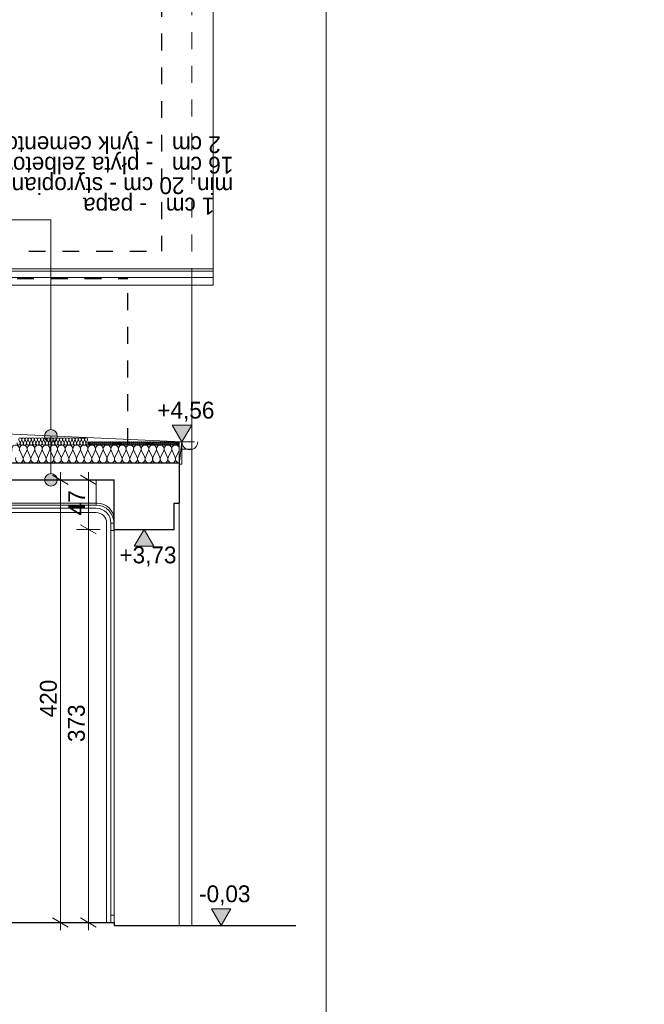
# Model space of a CAD drawing. Extents: x -686885 to -413214, y -23370 to 153194.
# Tile 40 of 145: x -649045 to -643115, y -13107 to -3763. Entities that reach past the tile are written whole.
import ezdxf

# ---------------------------------------------------------------- set-up
doc = ezdxf.new("R2010")
doc.units = 0
doc.header["$MEASUREMENT"] = 0
doc.linetypes.add('Przerywana', pattern=[320, 160, -160])
for name, color, linetype, lineweight in [('Arch stropy_Nr_Pióra__1', 7, 'Continuous', 25), ('ARCH TABELA_Nr_Pióra__21', 7, 'Continuous', 9), ('INWENT DACH_Nr_Pióra__21', 7, 'Continuous', 9), ('INWENT KONST. DREWNIANA_Nr_Pióra__21', 7, 'Continuous', 9), ('INWENT OPISY_Nr_Pióra__1', 7, 'Continuous', 25), ('INWENT OPISY_Nr_Pióra__21', 7, 'Continuous', 9), ('INWENT RURY SPUSTOWE_Nr_Pióra__21', 7, 'Continuous', 9), ('INWENT STROPY_Nr_Pióra__1', 7, 'Continuous', 25), ('INWENT TEREN_Nr_Pióra__1', 7, 'Continuous', 25), ('INWENT WYMIARY_Nr_Pióra__21', 7, 'Continuous', 9), ('INWENT WYMIARY_Nr_Pióra__5', 7, 'Continuous', 13), ('INWENT. DRZWI_Nr_Pióra__21', 7, 'Continuous', 9), ('INWENT.ŚCIANY_Nr_Pióra__1', 7, 'Continuous', 25), ('INWENT.ŚCIANY_Nr_Pióra__5', 7, 'Continuous', 13)]:
    doc.layers.add(name, color=color, linetype=linetype, lineweight=lineweight)
for name, color, linetype in [('Inwent Izolacje', 7, 'Continuous'), ('INWENT OPISY', 7, 'Continuous'), ('INWENT WYMIARY', 7, 'Continuous')]:
    doc.layers.add(name, color=color, linetype=linetype)
doc.layers.add('Inwent Izolacje_Nr_Pióra__2', color=7, linetype='Continuous', lineweight=13, true_color=0x7f7f7f)
doc.styles.add('GENERATED_STYLE_1', font='txt')
doc.styles.add('GENERATED_STYLE_6', font='txt')
doc.dimstyles.new('GENERATED_STYLE__5', dxfattribs={"dimtxt": 160.000002, "dimasz": 114, "dimexe": 0.18, "dimexo": 0, "dimgap": 0.09, "dimtad": 1, "dimdec": 0, "dimlfac": 0.1, "dimzin": 0, "dimdsep": 46, "dimtxsty": 'GENERATED_STYLE_1', "dimblk": 'ARROWHEAD_2', "dimblk1": 'ARROWHEAD_2', "dimblk2": 'ARROWHEAD_2', "dimcen": 0.09, "dimclrd": 7, "dimclre": 7, "dimclrt": 7, "dimazin": 0, "dimtfac": 1, "dimtdec": 4, "dimtmove": 0, "dimatfit": 3, "dimfxl": 0, "dimtolj": 1, "dimtzin": 0, "dimarcsym": 0})
doc.dimstyles.new('GENERATED_STYLE__9', dxfattribs={"dimtxt": 160.000002, "dimasz": 110.144928, "dimexe": 0.18, "dimexo": 40, "dimgap": 0.09, "dimtad": 1, "dimtih": 1, "dimtoh": 1, "dimdec": 0, "dimzin": 0, "dimdsep": 46, "dimtxsty": 'GENERATED_STYLE_1', "dimblk": 'ARROWHEAD_5', "dimblk1": 'ARROWHEAD_5', "dimblk2": 'ARROWHEAD_5', "dimcen": 0.09, "dimclrd": 7, "dimclre": 7, "dimclrt": 7, "dimazin": 0, "dimtfac": 1, "dimtdec": 4, "dimtmove": 0, "dimatfit": 3, "dimfxl": 0, "dimtolj": 1, "dimtzin": 0, "dimarcsym": 0})

# ---------------------------------------------------------------- blocks, each defined once
blk = doc.blocks.new('Izolacja cieplna 14_13', base_point=(-647529.6, -7969.6))
at = {"layer": 'Inwent Izolacje_Nr_Pióra__2', "linetype": 'Continuous'}
for p, q in [((-649014.2, -7918.9), (-649044.3, -7850.2)), ((-648978.1, -7850.2), (-649008.2, -7918.9)), ((-648942, -7918.9), (-648972, -7850.2)), ((-648905.8, -7850.2), (-648935.9, -7918.9)), ((-648869.7, -7918.9), (-648899.8, -7850.2)), ((-648833.5, -7850.2), (-648863.6, -7918.9)), ((-648797.4, -7918.9), (-648827.5, -7850.2)), ((-648761.3, -7850.2), (-648791.3, -7918.9)), ((-648725.1, -7918.9), (-648755.2, -7850.2)), ((-648689, -7850.2), (-648719.1, -7918.9)), ((-648652.9, -7918.9), (-648682.9, -7850.2)), ((-648616.7, -7850.2), (-648646.8, -7918.9)), ((-648580.6, -7918.9), (-648610.6, -7850.2)), ((-648544.4, -7850.2), (-648574.5, -7918.9)), ((-648508.3, -7918.9), (-648538.4, -7850.2)), ((-648472.2, -7850.2), (-648502.2, -7918.9)), ((-648436, -7918.9), (-648466.1, -7850.2)), ((-648399.9, -7850.2), (-648430, -7918.9)), ((-648363.8, -7918.9), (-648393.8, -7850.2)), ((-648327.6, -7850.2), (-648357.7, -7918.9)), ((-648291.5, -7918.9), (-648321.5, -7850.2)), ((-648255.3, -7850.2), (-648285.4, -7918.9)), ((-648219.2, -7918.9), (-648249.3, -7850.2)), ((-648183.1, -7850.2), (-648213.1, -7918.9)), ((-648146.9, -7918.9), (-648177, -7850.2)), ((-648110.8, -7850.2), (-648140.9, -7918.9)), ((-648074.7, -7918.9), (-648104.7, -7850.2)), ((-648038.5, -7850.2), (-648068.6, -7918.9)), ((-648002.4, -7918.9), (-648032.4, -7850.2)), ((-647966.2, -7850.2), (-647996.3, -7918.9)), ((-647930.1, -7918.9), (-647960.2, -7850.2)), ((-647894, -7850.2), (-647924, -7918.9)), ((-647857.8, -7918.9), (-647887.9, -7850.2)), ((-647821.7, -7850.2), (-647851.8, -7918.9)), ((-647785.6, -7918.9), (-647815.6, -7850.2)), ((-647749.4, -7850.2), (-647779.5, -7918.9)), ((-647713.3, -7918.9), (-647743.3, -7850.2)), ((-647677.1, -7850.2), (-647707.2, -7918.9)), ((-647641, -7918.9), (-647671.1, -7850.2)), ((-647604.9, -7850.2), (-647634.9, -7918.9)), ((-647568.7, -7918.9), (-647598.8, -7850.2)), ((-647532.6, -7850.2), (-647562.7, -7918.9))]:
    blk.add_line(p, q, dxfattribs=at)
for centre, start_param, end_param in [((-649083.5, -7835.7), 1.158003, 5.125183), ((-649011.2, -7835.7), 1.158003, 5.125183), ((-648938.9, -7835.7), 1.158003, 5.125183), ((-648866.6, -7835.7), 1.158003, 5.125183), ((-648794.4, -7835.7), 1.158003, 5.125183), ((-648722.1, -7835.7), 1.158003, 5.125183), ((-648649.8, -7835.7), 1.158003, 5.125183), ((-648577.5, -7835.7), 1.158003, 5.125183), ((-648505.3, -7835.7), 1.158003, 5.125183), ((-648433, -7835.7), 1.158003, 5.125183), ((-648360.7, -7835.7), 1.158003, 5.125183), ((-648288.4, -7835.7), 1.158003, 5.125183), ((-648216.2, -7835.7), 1.158003, 5.125183), ((-648143.9, -7835.7), 1.158003, 5.125183), ((-648071.6, -7835.7), 1.158003, 5.125183), ((-647999.3, -7835.7), 1.158003, 5.125183), ((-647927.1, -7835.7), 1.158003, 5.125183), ((-647854.8, -7835.7), 1.158003, 5.125183), ((-647782.5, -7835.7), 1.158003, 5.125183), ((-647710.2, -7835.7), 1.158003, 5.125183), ((-647638, -7835.7), 1.158003, 5.125183), ((-647565.7, -7835.7), 1.158003, 5.125183), ((-649047.3, -7933.4), 4.299595, 8.266774), ((-648975.1, -7933.4), 4.299595, 8.266774), ((-648902.8, -7933.4), 4.299595, 8.266774), ((-648830.5, -7933.4), 4.299595, 8.266774), ((-648758.2, -7933.4), 4.299595, 8.266774), ((-648686, -7933.4), 4.299595, 8.266774), ((-648613.7, -7933.4), 4.299595, 8.266774), ((-648541.4, -7933.4), 4.299595, 8.266774), ((-648469.1, -7933.4), 4.299595, 8.266774), ((-648396.9, -7933.4), 4.299595, 8.266774), ((-648324.6, -7933.4), 4.299595, 8.266774), ((-648252.3, -7933.4), 4.299595, 8.266774), ((-648180, -7933.4), 4.299595, 8.266774), ((-648107.8, -7933.4), 4.299595, 8.266774), ((-648035.5, -7933.4), 4.299595, 8.266774), ((-647963.2, -7933.4), 4.299595, 8.266774), ((-647890.9, -7933.4), 4.299595, 8.266774), ((-647818.7, -7933.4), 4.299595, 8.266774), ((-647746.4, -7933.4), 4.299595, 8.266774), ((-647674.1, -7933.4), 4.299595, 8.266774), ((-647601.8, -7933.4), 4.299595, 8.266774), ((-647529.6, -7933.4), 4.299596, 6.283185)]:
    blk.add_ellipse(centre, major_axis=(0, -36.2), ratio=0.999515, start_param=start_param, end_param=end_param, dxfattribs=at)
blk = doc.blocks.new('Izolacja cieplna 14_14', base_point=(-648399.6, -7799.6))
at = {"layer": 'Inwent Izolacje_Nr_Pióra__2', "linetype": 'Continuous'}
for p, q in [((-649041.2, -7778.7), (-649053.6, -7750.4)), ((-649026.3, -7750.4), (-649038.7, -7778.7)), ((-649011.4, -7778.7), (-649023.8, -7750.4)), ((-648996.5, -7750.4), (-649008.9, -7778.7)), ((-648981.7, -7778.7), (-648994, -7750.4)), ((-648966.8, -7750.4), (-648979.2, -7778.7)), ((-648951.9, -7778.7), (-648964.3, -7750.4)), ((-648937, -7750.4), (-648949.4, -7778.7)), ((-648922.1, -7778.7), (-648934.5, -7750.4)), ((-648907.2, -7750.4), (-648919.6, -7778.7)), ((-648892.3, -7778.7), (-648904.7, -7750.4)), ((-648877.4, -7750.4), (-648889.8, -7778.7)), ((-648862.5, -7778.7), (-648874.9, -7750.4)), ((-648847.6, -7750.4), (-648860, -7778.7)), ((-648832.7, -7778.7), (-648845.1, -7750.4)), ((-648817.8, -7750.4), (-648830.2, -7778.7)), ((-648802.9, -7778.7), (-648815.3, -7750.4)), ((-648788, -7750.4), (-648800.4, -7778.7)), ((-648773.1, -7778.7), (-648785.5, -7750.4)), ((-648758.3, -7750.4), (-648770.6, -7778.7)), ((-648743.4, -7778.7), (-648755.7, -7750.4)), ((-648728.5, -7750.4), (-648740.9, -7778.7)), ((-648713.6, -7778.7), (-648726, -7750.4)), ((-648698.7, -7750.4), (-648711.1, -7778.7)), ((-648683.8, -7778.7), (-648696.2, -7750.4)), ((-648668.9, -7750.4), (-648681.3, -7778.7)), ((-648654, -7778.7), (-648666.4, -7750.4)), ((-648639.1, -7750.4), (-648651.5, -7778.7)), ((-648624.2, -7778.7), (-648636.6, -7750.4)), ((-648609.3, -7750.4), (-648621.7, -7778.7)), ((-648594.4, -7778.7), (-648606.8, -7750.4)), ((-648579.5, -7750.4), (-648591.9, -7778.7)), ((-648564.6, -7778.7), (-648577, -7750.4)), ((-648549.7, -7750.4), (-648562.1, -7778.7)), ((-648534.8, -7778.7), (-648547.2, -7750.4)), ((-648520, -7750.4), (-648532.3, -7778.7)), ((-648505.1, -7778.7), (-648517.5, -7750.4)), ((-648490.2, -7750.4), (-648502.6, -7778.7)), ((-648475.3, -7778.7), (-648487.7, -7750.4)), ((-648460.4, -7750.4), (-648472.8, -7778.7)), ((-648445.5, -7778.7), (-648457.9, -7750.4)), ((-648430.6, -7750.4), (-648443, -7778.7)), ((-648415.7, -7778.7), (-648428.1, -7750.4)), ((-648400.8, -7750.4), (-648413.2, -7778.7))]:
    blk.add_line(p, q, dxfattribs=at)
for centre, start_param, end_param in [((-649040, -7744.5), 2.728799, 6.695979), ((-649010.2, -7744.5), 2.728799, 6.695979), ((-648980.4, -7744.5), 2.728799, 6.695979), ((-648950.6, -7744.5), 2.728799, 6.695979), ((-648920.8, -7744.5), 2.728799, 6.695979), ((-648891, -7744.5), 2.728799, 6.695979), ((-648861.3, -7744.5), 2.728799, 6.695979), ((-648831.5, -7744.5), 2.728799, 6.695979), ((-648801.7, -7744.5), 2.728799, 6.695979), ((-648771.9, -7744.5), 2.728799, 6.695979), ((-648742.1, -7744.5), 2.728799, 6.695979), ((-648712.3, -7744.5), 2.728799, 6.695979), ((-648682.5, -7744.5), 2.728799, 6.695979), ((-648652.7, -7744.5), 2.728799, 6.695979), ((-648623, -7744.5), 2.728799, 6.695979), ((-648593.2, -7744.5), 2.728799, 6.695979), ((-648563.4, -7744.5), 2.728799, 6.695979), ((-648533.6, -7744.5), 2.728799, 6.695979), ((-648503.8, -7744.5), 2.728799, 6.695979), ((-648474, -7744.5), 2.728799, 6.695979), ((-648444.2, -7744.5), 2.728799, 6.695979), ((-648414.4, -7744.5), 2.728799, 6.695979), ((-649054.9, -7784.7), 5.870392, 9.837571), ((-649025.1, -7784.7), 5.870392, 9.837571), ((-648995.3, -7784.7), 5.870392, 9.837571), ((-648965.5, -7784.7), 5.870392, 9.837571), ((-648935.7, -7784.7), 5.870392, 9.837571), ((-648905.9, -7784.7), 5.870392, 9.837571), ((-648876.1, -7784.7), 5.870392, 9.837571), ((-648846.4, -7784.7), 5.870392, 9.837571), ((-648816.6, -7784.7), 5.870392, 9.837571), ((-648786.8, -7784.7), 5.870392, 9.837571), ((-648757, -7784.7), 5.870392, 9.837571), ((-648727.2, -7784.7), 5.870392, 9.837571), ((-648697.4, -7784.7), 5.870392, 9.837571), ((-648667.6, -7784.7), 5.870392, 9.837571), ((-648637.9, -7784.7), 5.870392, 9.837571), ((-648608.1, -7784.7), 5.870392, 9.837571), ((-648578.3, -7784.7), 5.870392, 9.837571), ((-648548.5, -7784.7), 5.870392, 9.837571), ((-648518.7, -7784.7), 5.870392, 9.837571), ((-648488.9, -7784.7), 5.870392, 9.837571), ((-648459.1, -7784.7), 5.870392, 9.837571), ((-648429.3, -7784.7), 5.870392, 9.837571), ((-648399.6, -7784.7), 5.870392, 7.853982)]:
    blk.add_ellipse(centre, major_axis=(-14.9, 0), ratio=0.999587, start_param=start_param, end_param=end_param, dxfattribs=at)
blk = doc.blocks.new('Izolacja cieplna 14_23', base_point=(-647529.6, -7799.6))
at = {"layer": 'Inwent Izolacje_Nr_Pióra__2', "linetype": 'Continuous'}
for p, q in [((-648393.7, -7790.6), (-648399, -7778.5)), ((-648387.3, -7778.5), (-648392.6, -7790.6)), ((-648380.9, -7790.6), (-648386.2, -7778.5)), ((-648374.5, -7778.5), (-648379.8, -7790.6)), ((-648368.1, -7790.6), (-648373.4, -7778.5)), ((-648361.7, -7778.5), (-648367, -7790.6)), ((-648355.3, -7790.6), (-648360.6, -7778.5)), ((-648348.9, -7778.5), (-648354.2, -7790.6)), ((-648342.5, -7790.6), (-648347.8, -7778.5)), ((-648336.1, -7778.5), (-648341.4, -7790.6)), ((-648329.7, -7790.6), (-648335, -7778.5)), ((-648323.3, -7778.5), (-648328.6, -7790.6)), ((-648316.9, -7790.6), (-648322.3, -7778.5)), ((-648310.5, -7778.5), (-648315.9, -7790.6)), ((-648304.1, -7790.6), (-648309.5, -7778.5)), ((-648297.7, -7778.5), (-648303.1, -7790.6)), ((-648291.3, -7790.6), (-648296.7, -7778.5)), ((-648284.9, -7778.5), (-648290.3, -7790.6)), ((-648278.5, -7790.6), (-648283.9, -7778.5)), ((-648272.1, -7778.5), (-648277.5, -7790.6)), ((-648265.8, -7790.6), (-648271.1, -7778.5)), ((-648259.4, -7778.5), (-648264.7, -7790.6)), ((-648253, -7790.6), (-648258.3, -7778.5)), ((-648246.6, -7778.5), (-648251.9, -7790.6)), ((-648240.2, -7790.6), (-648245.5, -7778.5)), ((-648233.8, -7778.5), (-648239.1, -7790.6)), ((-648227.4, -7790.6), (-648232.7, -7778.5)), ((-648221, -7778.5), (-648226.3, -7790.6)), ((-648214.6, -7790.6), (-648219.9, -7778.5)), ((-648208.2, -7778.5), (-648213.5, -7790.6)), ((-648201.8, -7790.6), (-648207.1, -7778.5)), ((-648195.4, -7778.5), (-648200.7, -7790.6)), ((-648189, -7790.6), (-648194.3, -7778.5)), ((-648182.6, -7778.5), (-648187.9, -7790.6)), ((-648176.2, -7790.6), (-648181.5, -7778.5)), ((-648169.8, -7778.5), (-648175.1, -7790.6)), ((-648163.4, -7790.6), (-648168.7, -7778.5)), ((-648157, -7778.5), (-648162.3, -7790.6)), ((-648150.6, -7790.6), (-648155.9, -7778.5)), ((-648144.2, -7778.5), (-648149.5, -7790.6)), ((-648137.8, -7790.6), (-648143.1, -7778.5)), ((-648131.4, -7778.5), (-648136.7, -7790.6)), ((-648125, -7790.6), (-648130.3, -7778.5)), ((-648118.6, -7778.5), (-648123.9, -7790.6)), ((-648112.2, -7790.6), (-648117.5, -7778.5)), ((-648105.8, -7778.5), (-648111.1, -7790.6)), ((-648099.4, -7790.6), (-648104.8, -7778.5)), ((-648093, -7778.5), (-648098.4, -7790.6)), ((-648086.6, -7790.6), (-648092, -7778.5)), ((-648080.2, -7778.5), (-648085.6, -7790.6)), ((-648073.8, -7790.6), (-648079.2, -7778.5)), ((-648067.4, -7778.5), (-648072.8, -7790.6)), ((-648061, -7790.6), (-648066.4, -7778.5)), ((-648054.6, -7778.5), (-648060, -7790.6)), ((-648048.3, -7790.6), (-648053.6, -7778.5)), ((-648041.9, -7778.5), (-648047.2, -7790.6)), ((-648035.5, -7790.6), (-648040.8, -7778.5)), ((-648029.1, -7778.5), (-648034.4, -7790.6)), ((-648022.7, -7790.6), (-648028, -7778.5)), ((-648016.3, -7778.5), (-648021.6, -7790.6)), ((-648009.9, -7790.6), (-648015.2, -7778.5)), ((-648003.5, -7778.5), (-648008.8, -7790.6)), ((-647997.1, -7790.6), (-648002.4, -7778.5)), ((-647990.7, -7778.5), (-647996, -7790.6)), ((-647984.3, -7790.6), (-647989.6, -7778.5)), ((-647977.9, -7778.5), (-647983.2, -7790.6)), ((-647971.5, -7790.6), (-647976.8, -7778.5)), ((-647965.1, -7778.5), (-647970.4, -7790.6)), ((-647958.7, -7790.6), (-647964, -7778.5)), ((-647952.3, -7778.5), (-647957.6, -7790.6)), ((-647945.9, -7790.6), (-647951.2, -7778.5)), ((-647939.5, -7778.5), (-647944.8, -7790.6)), ((-647933.1, -7790.6), (-647938.4, -7778.5)), ((-647926.7, -7778.5), (-647932, -7790.6)), ((-647920.3, -7790.6), (-647925.6, -7778.5)), ((-647913.9, -7778.5), (-647919.2, -7790.6)), ((-647907.5, -7790.6), (-647912.8, -7778.5)), ((-647901.1, -7778.5), (-647906.4, -7790.6)), ((-647894.7, -7790.6), (-647900, -7778.5)), ((-647888.3, -7778.5), (-647893.6, -7790.6)), ((-647881.9, -7790.6), (-647887.3, -7778.5)), ((-647875.5, -7778.5), (-647880.9, -7790.6)), ((-647869.1, -7790.6), (-647874.5, -7778.5)), ((-647862.7, -7778.5), (-647868.1, -7790.6)), ((-647856.3, -7790.6), (-647861.7, -7778.5)), ((-647849.9, -7778.5), (-647855.3, -7790.6)), ((-647843.5, -7790.6), (-647848.9, -7778.5)), ((-647837.1, -7778.5), (-647842.5, -7790.6)), ((-647830.8, -7790.6), (-647836.1, -7778.5)), ((-647824.4, -7778.5), (-647829.7, -7790.6)), ((-647818, -7790.6), (-647823.3, -7778.5)), ((-647811.6, -7778.5), (-647816.9, -7790.6)), ((-647805.2, -7790.6), (-647810.5, -7778.5)), ((-647798.8, -7778.5), (-647804.1, -7790.6)), ((-647792.4, -7790.6), (-647797.7, -7778.5)), ((-647786, -7778.5), (-647791.3, -7790.6)), ((-647779.6, -7790.6), (-647784.9, -7778.5)), ((-647773.2, -7778.5), (-647778.5, -7790.6)), ((-647766.8, -7790.6), (-647772.1, -7778.5)), ((-647760.4, -7778.5), (-647765.7, -7790.6)), ((-647754, -7790.6), (-647759.3, -7778.5)), ((-647747.6, -7778.5), (-647752.9, -7790.6)), ((-647741.2, -7790.6), (-647746.5, -7778.5)), ((-647734.8, -7778.5), (-647740.1, -7790.6)), ((-647728.4, -7790.6), (-647733.7, -7778.5)), ((-647722, -7778.5), (-647727.3, -7790.6)), ((-647715.6, -7790.6), (-647720.9, -7778.5)), ((-647709.2, -7778.5), (-647714.5, -7790.6)), ((-647702.8, -7790.6), (-647708.1, -7778.5)), ((-647696.4, -7778.5), (-647701.7, -7790.6)), ((-647690, -7790.6), (-647695.3, -7778.5)), ((-647683.6, -7778.5), (-647688.9, -7790.6)), ((-647677.2, -7790.6), (-647682.5, -7778.5)), ((-647670.8, -7778.5), (-647676.1, -7790.6)), ((-647664.4, -7790.6), (-647669.8, -7778.5)), ((-647658, -7778.5), (-647663.4, -7790.6)), ((-647651.6, -7790.6), (-647657, -7778.5)), ((-647645.2, -7778.5), (-647650.6, -7790.6)), ((-647638.8, -7790.6), (-647644.2, -7778.5)), ((-647632.4, -7778.5), (-647637.8, -7790.6)), ((-647626, -7790.6), (-647631.4, -7778.5)), ((-647619.6, -7778.5), (-647625, -7790.6)), ((-647613.3, -7790.6), (-647618.6, -7778.5)), ((-647606.9, -7778.5), (-647612.2, -7790.6)), ((-647600.5, -7790.6), (-647605.8, -7778.5)), ((-647594.1, -7778.5), (-647599.4, -7790.6)), ((-647587.7, -7790.6), (-647593, -7778.5)), ((-647581.3, -7778.5), (-647586.6, -7790.6)), ((-647574.9, -7790.6), (-647580.2, -7778.5)), ((-647568.5, -7778.5), (-647573.8, -7790.6)), ((-647562.1, -7790.6), (-647567.4, -7778.5)), ((-647555.7, -7778.5), (-647561, -7790.6)), ((-647549.3, -7790.6), (-647554.6, -7778.5)), ((-647542.9, -7778.5), (-647548.2, -7790.6)), ((-647536.5, -7790.6), (-647541.8, -7778.5)), ((-647530.1, -7778.5), (-647535.4, -7790.6))]:
    blk.add_line(p, q, dxfattribs=at)
for centre, start_param, end_param in [((-648393.2, -7776), 2.728799, 6.695979), ((-648399.6, -7793.2), 1.570796, 3.554385), ((-648386.8, -7793.2), 5.870392, 9.837571), ((-648380.4, -7776), 2.728799, 6.695979), ((-648374, -7793.2), 5.870392, 9.837571), ((-648367.6, -7776), 2.728799, 6.695979), ((-648361.2, -7793.2), 5.870392, 9.837571), ((-648354.8, -7776), 2.728799, 6.695979), ((-648348.4, -7793.2), 5.870392, 9.837571), ((-648342, -7776), 2.728799, 6.695979), ((-648335.6, -7793.2), 5.870392, 9.837571), ((-648329.2, -7776), 2.728799, 6.695979), ((-648322.8, -7793.2), 5.870392, 9.837571), ((-648316.4, -7776), 2.728799, 6.695979), ((-648310, -7793.2), 5.870392, 9.837571), ((-648303.6, -7776), 2.728799, 6.695979), ((-648297.2, -7793.2), 5.870392, 9.837571), ((-648290.8, -7776), 2.728799, 6.695979), ((-648284.4, -7793.2), 5.870392, 9.837571), ((-648278, -7776), 2.728799, 6.695979), ((-648271.6, -7793.2), 5.870392, 9.837571), ((-648265.2, -7776), 2.728799, 6.695979), ((-648258.8, -7793.2), 5.870392, 9.837571), ((-648252.4, -7776), 2.728799, 6.695979), ((-648246, -7793.2), 5.870392, 9.837571), ((-648239.6, -7776), 2.728799, 6.695979), ((-648233.2, -7793.2), 5.870392, 9.837571), ((-648226.8, -7776), 2.728799, 6.695979), ((-648220.4, -7793.2), 5.870392, 9.837571), ((-648214, -7776), 2.728799, 6.695979), ((-648207.6, -7793.2), 5.870392, 9.837571), ((-648201.2, -7776), 2.728799, 6.695979), ((-648194.8, -7793.2), 5.870392, 9.837571), ((-648188.5, -7776), 2.728799, 6.695979), ((-648182.1, -7793.2), 5.870392, 9.837571), ((-648175.7, -7776), 2.728799, 6.695979), ((-648169.3, -7793.2), 5.870392, 9.837571), ((-648162.9, -7776), 2.728799, 6.695979), ((-648156.5, -7793.2), 5.870392, 9.837571), ((-648150.1, -7776), 2.728799, 6.695979), ((-648143.7, -7793.2), 5.870392, 9.837571), ((-648137.3, -7776), 2.728799, 6.695979), ((-648130.9, -7793.2), 5.870392, 9.837571), ((-648124.5, -7776), 2.728799, 6.695979), ((-648118.1, -7793.2), 5.870392, 9.837571), ((-648111.7, -7776), 2.728799, 6.695979), ((-648105.3, -7793.2), 5.870392, 9.837571), ((-648098.9, -7776), 2.728799, 6.695979), ((-648092.5, -7793.2), 5.870392, 9.837571), ((-648086.1, -7776), 2.728799, 6.695979), ((-648079.7, -7793.2), 5.870392, 9.837571), ((-648073.3, -7776), 2.728799, 6.695979), ((-648066.9, -7793.2), 5.870392, 9.837571), ((-648060.5, -7776), 2.728799, 6.695979), ((-648054.1, -7793.2), 5.870392, 9.837571), ((-648047.7, -7776), 2.728799, 6.695979), ((-648041.3, -7793.2), 5.870392, 9.837571), ((-648034.9, -7776), 2.728799, 6.695979), ((-648028.5, -7793.2), 5.870392, 9.837571), ((-648022.1, -7776), 2.728799, 6.695979), ((-648015.7, -7793.2), 5.870392, 9.837571), ((-648009.3, -7776), 2.728799, 6.695979), ((-648002.9, -7793.2), 5.870392, 9.837571), ((-647996.5, -7776), 2.728799, 6.695979), ((-647990.1, -7793.2), 5.870392, 9.837571), ((-647983.7, -7776), 2.728799, 6.695979), ((-647977.3, -7793.2), 5.870392, 9.837571), ((-647971, -7776), 2.728799, 6.695979), ((-647964.6, -7793.2), 5.870392, 9.837571), ((-647958.2, -7776), 2.728799, 6.695979), ((-647951.8, -7793.2), 5.870392, 9.837571), ((-647945.4, -7776), 2.728799, 6.695979), ((-647939, -7793.2), 5.870392, 9.837571), ((-647932.6, -7776), 2.728799, 6.695979), ((-647926.2, -7793.2), 5.870392, 9.837571), ((-647919.8, -7776), 2.728799, 6.695979), ((-647913.4, -7793.2), 5.870392, 9.837571), ((-647907, -7776), 2.728799, 6.695979), ((-647900.6, -7793.2), 5.870392, 9.837571), ((-647894.2, -7776), 2.728799, 6.695979), ((-647887.8, -7793.2), 5.870392, 9.837571), ((-647881.4, -7776), 2.728799, 6.695979), ((-647875, -7793.2), 5.870392, 9.837571), ((-647868.6, -7776), 2.728799, 6.695979), ((-647862.2, -7793.2), 5.870392, 9.837571), ((-647855.8, -7776), 2.728799, 6.695979), ((-647849.4, -7793.2), 5.870392, 9.837571), ((-647843, -7776), 2.728799, 6.695979), ((-647836.6, -7793.2), 5.870392, 9.837571), ((-647830.2, -7776), 2.728799, 6.695979), ((-647823.8, -7793.2), 5.870392, 9.837571), ((-647817.4, -7776), 2.728799, 6.695979), ((-647811, -7793.2), 5.870392, 9.837571), ((-647804.6, -7776), 2.728799, 6.695979), ((-647798.2, -7793.2), 5.870392, 9.837571), ((-647791.8, -7776), 2.728799, 6.695979), ((-647785.4, -7793.2), 5.870392, 9.837571), ((-647779, -7776), 2.728799, 6.695979), ((-647772.6, -7793.2), 5.870392, 9.837571), ((-647766.2, -7776), 2.728799, 6.695979), ((-647759.8, -7793.2), 5.870392, 9.837571), ((-647753.5, -7776), 2.728799, 6.695979), ((-647747.1, -7793.2), 5.870392, 9.837571), ((-647740.7, -7776), 2.728799, 6.695979), ((-647734.3, -7793.2), 5.870392, 9.837571), ((-647727.9, -7776), 2.728799, 6.695979), ((-647721.5, -7793.2), 5.870392, 9.837571), ((-647715.1, -7776), 2.728799, 6.695979), ((-647708.7, -7793.2), 5.870392, 9.837571), ((-647702.3, -7776), 2.728799, 6.695979), ((-647695.9, -7793.2), 5.870392, 9.837571), ((-647689.5, -7776), 2.728799, 6.695979), ((-647683.1, -7793.2), 5.870392, 9.837571), ((-647676.7, -7776), 2.728799, 6.695979), ((-647670.3, -7793.2), 5.870392, 9.837571), ((-647663.9, -7776), 2.728799, 6.695979), ((-647657.5, -7793.2), 5.870392, 9.837571), ((-647651.1, -7776), 2.728799, 6.695979), ((-647644.7, -7793.2), 5.870392, 9.837571), ((-647638.3, -7776), 2.728799, 6.695979), ((-647631.9, -7793.2), 5.870392, 9.837571), ((-647625.5, -7776), 2.728799, 6.695979), ((-647619.1, -7793.2), 5.870392, 9.837571), ((-647612.7, -7776), 2.728799, 6.695979), ((-647606.3, -7793.2), 5.870392, 9.837571), ((-647599.9, -7776), 2.728799, 6.695979), ((-647593.5, -7793.2), 5.870392, 9.837571), ((-647587.1, -7776), 2.728799, 6.695979), ((-647580.7, -7793.2), 5.870392, 9.837571), ((-647574.3, -7776), 2.728799, 6.695979), ((-647567.9, -7793.2), 5.870392, 9.837571), ((-647561.5, -7776), 2.728799, 6.695979), ((-647555.1, -7793.2), 5.870392, 9.837571), ((-647548.7, -7776), 2.728799, 6.695979), ((-647542.3, -7793.2), 5.870392, 9.837571), ((-647536, -7776), 2.728799, 6.695979), ((-647529.6, -7793.2), 5.870392, 7.853982)]:
    blk.add_ellipse(centre, major_axis=(-6.4, 0), ratio=0.997387, start_param=start_param, end_param=end_param, dxfattribs=at)
blk = doc.blocks.new('Linia_41', base_point=(-648748.4, -5661.3))
at = {"layer": 'INWENT OPISY_Nr_Pióra__21', "linetype": 'Continuous'}
blk.add_hatch(color=256, dxfattribs=at).paths.add_polyline_path([(-648688.4, -7712.9), (-648692.9, -7689.9), (-648705.9, -7670.5), (-648725.4, -7657.5), (-648748.4, -7652.9), (-648771.3, -7657.5), (-648790.8, -7670.5), (-648803.8, -7689.9), (-648808.4, -7712.9), (-648803.8, -7735.9), (-648790.8, -7755.3), (-648771.3, -7768.3), (-648748.4, -7772.9), (-648725.4, -7768.3), (-648705.9, -7755.3), (-648692.9, -7735.9)], flags=0)
blk.add_line((-648748.4, -5661.3), (-648748.4, -7652.9), dxfattribs=at)
blk.add_circle((-648748.4, -7712.9), 60, dxfattribs=at)
blk = doc.blocks.new('Linia_42', base_point=(-648748.4, -7712.9))
at = {"layer": 'INWENT OPISY_Nr_Pióra__21', "linetype": 'Continuous'}
blk.add_hatch(color=256, dxfattribs=at).paths.add_polyline_path([(-648688.4, -8129.6), (-648692.9, -8106.7), (-648705.9, -8087.2), (-648725.4, -8074.2), (-648748.4, -8069.6), (-648771.3, -8074.2), (-648790.8, -8087.2), (-648803.8, -8106.7), (-648808.4, -8129.6), (-648803.8, -8152.6), (-648790.8, -8172), (-648771.3, -8185), (-648748.4, -8189.6), (-648725.4, -8185), (-648705.9, -8172), (-648692.9, -8152.6)], flags=0)
blk.add_line((-648748.4, -7712.9), (-648748.4, -8069.6), dxfattribs=at)
blk.add_circle((-648748.4, -8129.6), 60, dxfattribs=at)
blk = doc.blocks.new('Wymiary_102', base_point=(-647504.6, -7769.6))
at = {"layer": 'INWENT WYMIARY_Nr_Pióra__21', "linetype": 'Continuous'}
blk.add_hatch(color=256, dxfattribs=at).paths.add_polyline_path([(-647504.6, -7769.6), (-647597.4, -7609.6), (-647411.8, -7609.6)], flags=0)
for p, q in [((-647504.6, -7769.6), (-647597.4, -7609.6)), ((-647597.4, -7609.6), (-647411.8, -7609.6)), ((-647411.8, -7609.6), (-647504.6, -7769.6)), ((-647504.6, -7769.6), (-647624.6, -7769.6)), ((-647504.6, -7769.6), (-647384.6, -7769.6))]:
    blk.add_line(p, q, dxfattribs=at)
at = {"layer": 'INWENT WYMIARY_Nr_Pióra__21', "insert": (-647738, -7577.6), "char_height": 160, "attachment_point": 7, "style": 'GENERATED_STYLE_1'}
blk.add_mtext('{+4,56}', dxfattribs=at)
blk = doc.blocks.new('Wymiary_107', base_point=(-647864.6, -8599.6))
at = {"layer": 'INWENT WYMIARY_Nr_Pióra__21', "linetype": 'Continuous'}
blk.add_hatch(color=256, dxfattribs=at).paths.add_polyline_path([(-647864.6, -8599.6), (-647957.4, -8759.6), (-647771.8, -8759.6)], flags=0)
for p, q in [((-647864.6, -8599.6), (-647984.6, -8599.6)), ((-647864.6, -8599.6), (-647957.4, -8759.6)), ((-647864.6, -8599.6), (-647744.6, -8599.6)), ((-647771.8, -8759.6), (-647864.6, -8599.6)), ((-647957.4, -8759.6), (-647771.8, -8759.6))]:
    blk.add_line(p, q, dxfattribs=at)
at = {"layer": 'INWENT WYMIARY_Nr_Pióra__21', "insert": (-648098, -8951.6), "char_height": 160, "attachment_point": 7, "style": 'GENERATED_STYLE_1'}
blk.add_mtext('{+3,73}', dxfattribs=at)
blk = doc.blocks.new('Wymiary_110', base_point=(-647131.9, -12359.6))
at = {"layer": 'INWENT WYMIARY_Nr_Pióra__21', "linetype": 'Continuous'}
blk.add_hatch(color=256, dxfattribs=at).paths.add_polyline_path([(-647131.9, -12359.6), (-647224.7, -12199.6), (-647039.1, -12199.6)], flags=0)
for p, q in [((-647131.9, -12359.6), (-647224.7, -12199.6)), ((-647224.7, -12199.6), (-647039.1, -12199.6)), ((-647039.1, -12199.6), (-647131.9, -12359.6)), ((-647131.9, -12359.6), (-647251.9, -12359.6)), ((-647131.9, -12359.6), (-647011.9, -12359.6))]:
    blk.add_line(p, q, dxfattribs=at)
at = {"layer": 'INWENT WYMIARY_Nr_Pióra__21', "insert": (-647342, -12167.6), "char_height": 160, "attachment_point": 7, "style": 'GENERATED_STYLE_1'}
blk.add_mtext('{-0,03}', dxfattribs=at)
blk = doc.blocks.new('*D669')
at = {"layer": 'INWENT WYMIARY_Nr_Pióra__21', "linetype": 'Continuous'}
for p, q in [((-648584, -8172.9), (-648734, -8086.3)), ((-648659, -8129.6), (-648659, -8056.3)), ((-648546.5, -8129.6), (-648771.5, -8129.6)), ((-648659, -12329.6), (-648659, -8129.6)), ((-648546.5, -12329.6), (-648771.5, -12329.6)), ((-648734, -12286.3), (-648584, -12372.9)), ((-648659, -12403), (-648659, -12329.6))]:
    blk.add_line(p, q, dxfattribs=at)
at = {"layer": 'INWENT WYMIARY_Nr_Pióra__21', "insert": (-648691, -10383.2), "char_height": 160, "attachment_point": 7, "rotation": 90, "style": 'GENERATED_STYLE_1'}
blk.add_mtext('{420}', dxfattribs=at)
blk = doc.blocks.new('ARROWHEAD_2')
at = {"color": 0, "linetype": 'Continuous', "lineweight": 0}
for p, q in [((0, 0), (-1, 0)), ((-0.378, -0.655), (0.378, 0.655))]:
    blk.add_line(p, q, dxfattribs=at)
blk = doc.blocks.new('*D670')
at = {"layer": 'INWENT WYMIARY_Nr_Pióra__21', "linetype": 'Continuous'}
for p, q in [((-648467.6, -8556.3), (-648317.6, -8642.9)), ((-648280.1, -8599.6), (-648505.1, -8599.6)), ((-648392.6, -12329.6), (-648392.6, -8599.6)), ((-648280.1, -12329.6), (-648505.1, -12329.6)), ((-648467.6, -12286.3), (-648317.6, -12372.9)), ((-648392.6, -12403), (-648392.6, -12329.6))]:
    blk.add_line(p, q, dxfattribs=at)
at = {"layer": 'INWENT WYMIARY_Nr_Pióra__21', "char_height": 160, "attachment_point": 7, "rotation": 90, "style": 'GENERATED_STYLE_1'}
for s, insert in [('{47}', (-648424.6, -8467)), ('{373}', (-648424.6, -10618.2))]:
    blk.add_mtext(s, dxfattribs=dict(at, insert=insert))
blk = doc.blocks.new('*D671')
at = {"layer": 'INWENT WYMIARY_Nr_Pióra__21', "linetype": 'Continuous'}
for p, q in [((-648317.6, -8172.9), (-648467.6, -8086.3)), ((-648392.6, -8129.6), (-648392.6, -8056.3)), ((-648280.1, -8129.6), (-648505.1, -8129.6)), ((-648392.6, -8599.6), (-648392.6, -8129.6)), ((-648467.6, -8556.3), (-648317.6, -8642.9)), ((-648280.1, -8599.6), (-648505.1, -8599.6))]:
    blk.add_line(p, q, dxfattribs=at)
at = {"layer": 'INWENT WYMIARY_Nr_Pióra__21', "char_height": 160, "attachment_point": 7, "rotation": 90, "style": 'GENERATED_STYLE_1'}
for s, insert in [('{47}', (-648424.6, -8467)), ('{373}', (-648424.6, -10618.2))]:
    blk.add_mtext(s, dxfattribs=dict(at, insert=insert))
blk = doc.blocks.new('*D782')
at = {"layer": 'INWENT WYMIARY_Nr_Pióra__5', "linetype": 'Continuous'}
for points in [[(-657348.7, -7638.2), (-657315, -7749.1), (-657374.9, -7751.1)], [(-657342, -7969.6), (-657372.8, -7857.8), (-657312.8, -7857.4)]]:
    blk.add_hatch(color=256, dxfattribs=at).paths.add_polyline_path(points, flags=0)
for p, q in [((-657348.7, -7638.2), (-657374.9, -7751.1)), ((-657348.7, -7638.2), (-657315, -7749.1)), ((-657315, -7749.1), (-657374.9, -7751.1)), ((-657372.8, -7857.8), (-657312.8, -7857.4)), ((-657342, -7969.6), (-657372.8, -7857.8)), ((-657342, -7969.6), (-657312.8, -7857.4))]:
    blk.add_line(p, q, dxfattribs=at)
blk.add_arc((-665600.6, -7969.6), 8258.6, 0.77677, 1.52301, dxfattribs=at)
at = {"layer": 'INWENT WYMIARY_Nr_Pióra__21', "insert": (-657183.7, -7880.6), "char_height": 160, "attachment_point": 7, "style": 'GENERATED_STYLE_1'}
blk.add_mtext('{2,30°}', dxfattribs=at)
blk = doc.blocks.new('ARROWHEAD_5')
at = {"color": 0, "linetype": 'Continuous', "lineweight": 0}
blk.add_line((0, 0), (-1, 0), dxfattribs=at)
blk.add_solid([(-1, 0.2679), (0, 0), (-1, -0.2679), (-1, 0.2679)], dxfattribs=at)
blk = doc.blocks.new('*D783')
at = {"layer": 'INWENT WYMIARY_Nr_Pióra__5', "linetype": 'Continuous'}
for points in [[(-651154.7, -7603.3), (-651129.1, -7716.3), (-651189, -7714)], [(-651163.1, -7969.6), (-651192.3, -7857.4), (-651132.3, -7857.8)]]:
    blk.add_hatch(color=256, dxfattribs=at).paths.add_polyline_path(points, flags=0)
for p, q in [((-651154.7, -7603.3), (-651189, -7714)), ((-651154.7, -7603.3), (-651129.1, -7716.3)), ((-651129.1, -7716.3), (-651189, -7714)), ((-651163.1, -7969.6), (-651192.3, -7857.4)), ((-651192.3, -7857.4), (-651132.3, -7857.8)), ((-651163.1, -7969.6), (-651132.3, -7857.8))]:
    blk.add_line(p, q, dxfattribs=at)
blk.add_arc((-643114.8, -7969.6), 8048.3, 178.18843, 179.20294, dxfattribs=at)
at = {"layer": 'INWENT WYMIARY_Nr_Pióra__21', "insert": (-651769.7, -7862.7), "char_height": 160, "attachment_point": 7, "style": 'GENERATED_STYLE_1'}
blk.add_mtext('{2,61°}', dxfattribs=at)

msp = doc.modelspace()

# ---------------------------------------------------------------- linework, layer by layer
at = {"layer": 'Arch stropy_Nr_Pióra__1', "linetype": 'Continuous'}
for p, q in [((-659599.6, -7969.6), (-647529.6, -7969.6)), ((-653379.6, -8129.6), (-648149.6, -8129.6)), ((-658989.6, -12329.6), (-648149.6, -12329.6)), ((-648149.6, -12329.6), (-648149.6, -12359.6))]:
    msp.add_line(p, q, dxfattribs=at)
at = {"layer": 'ARCH TABELA_Nr_Pióra__21', "linetype": 'Continuous'}
msp.add_line((-646134.9, 5580.4), (-646134.9, -22869.6), dxfattribs=at)
at = {"layer": 'INWENT DACH_Nr_Pióra__21', "linetype": 'Continuous'}
for p, q in [((-647209.7, 685.2), (-647209.7, -6281.2)), ((-659689.6, -6126.9), (-647209.7, -6126.9)), ((-659689.6, -6150.8), (-647209.7, -6150.8)), ((-659519.6, -6281.2), (-647209.7, -6281.2))]:
    msp.add_line(p, q, dxfattribs=at)
at = {"layer": 'INWENT KONST. DREWNIANA_Nr_Pióra__21', "linetype": 'Continuous'}
for p, q in [((-653649.4, -7489.6), (-647504.6, -7769.6)), ((-647529.6, -7769.6), (-647529.6, -7979.6)), ((-647504.6, -7769.6), (-647529.6, -7769.6)), ((-647529.6, -7979.6), (-647504.6, -7769.6)), ((-647504.6, -7979.6), (-647504.6, -7769.6)), ((-647529.6, -7979.6), (-647504.6, -7979.6))]:
    msp.add_line(p, q, dxfattribs=at)
at = {"layer": 'INWENT OPISY_Nr_Pióra__21', "linetype": 'Continuous'}
msp.add_line((-651917.3, -5661.3), (-648748.4, -5661.3), dxfattribs=at)
at = {"layer": 'INWENT RURY SPUSTOWE_Nr_Pióra__21', "linetype": 'Continuous'}
msp.add_line((-647209.7, -6208.8), (-659519.6, -6208.8), dxfattribs=at)
msp.add_arc((-647429.6, -7769.6), 75, 180, 0, dxfattribs=at)
at = {"layer": 'INWENT STROPY_Nr_Pióra__1', "linetype": 'Przerywana'}
for p, q in [((-659199.6, -5959.6), (-647699.7, -5959.6)), ((-658989.6, -6219.6), (-648019.6, -6219.6))]:
    msp.add_line(p, q, dxfattribs=at)
at = {"layer": 'INWENT TEREN_Nr_Pióra__1', "linetype": 'Continuous'}
msp.add_line((-648149.6, -12359.6), (-646423.8, -12359.6), dxfattribs=at)
at = {"layer": 'INWENT. DRZWI_Nr_Pióra__21', "linetype": 'Continuous'}
for p, q in [((-648319.6, -8369.6), (-648319.6, -8129.6)), ((-648309.6, -8349.6), (-651939.6, -8349.6)), ((-648319.6, -8369.6), (-651939.6, -8369.6)), ((-648319.6, -8399.6), (-651939.6, -8399.6)), ((-648319.6, -8439.6), (-651939.6, -8439.6)), ((-648219.6, -12329.6), (-648219.6, -8539.6)), ((-648179.6, -12329.6), (-648179.6, -8539.6)), ((-648179.6, -8539.6), (-648149.6, -8539.6)), ((-648149.6, -12329.6), (-648149.6, -8539.6)), ((-648179.6, -8609.6), (-648149.6, -8609.6)), ((-648179.6, -12259.6), (-648149.6, -12259.6))]:
    msp.add_line(p, q, dxfattribs=at)
for centre, radius in [((-648319.6, -8539.6), 170), ((-648319.6, -8539.6), 140), ((-648309.6, -8509.6), 160), ((-648319.6, -8539.6), 100)]:
    msp.add_arc(centre, radius, 0, 90, dxfattribs=at)
at = {"layer": 'INWENT.ŚCIANY_Nr_Pióra__1', "linetype": 'Przerywana'}
for p, q in [((-647699.7, 584.8), (-647699.7, -5959.6)), ((-648019.6, -7798), (-648019.6, -6219.6))]:
    msp.add_line(p, q, dxfattribs=at)
at = {"layer": 'INWENT.ŚCIANY_Nr_Pióra__1', "linetype": 'Continuous'}
for p, q in [((-647529.6, -7969.6), (-647529.6, -8349.6)), ((-648149.6, -8599.6), (-648149.6, -8129.6)), ((-647579.6, -8599.6), (-647579.6, -8349.6)), ((-647579.6, -8349.6), (-647529.6, -8349.6)), ((-648149.6, -8599.6), (-647579.6, -8599.6))]:
    msp.add_line(p, q, dxfattribs=at)
at = {"layer": 'INWENT.ŚCIANY_Nr_Pióra__5', "linetype": 'Przerywana'}
msp.add_line((-647409.7, -6281.2), (-647409.7, 584.8), dxfattribs=at)
at = {"layer": 'INWENT.ŚCIANY_Nr_Pióra__5', "linetype": 'Continuous'}
for p, q in [((-647409.7, -12359.6), (-647409.7, -6281.2)), ((-647409.7, -7839.6), (-647504.6, -7839.6)), ((-647529.6, -8349.6), (-647529.6, -12359.6))]:
    msp.add_line(p, q, dxfattribs=at)

# ---------------------------------------------------------------- block references
at = {"layer": 'Inwent Izolacje', "color": 104, "linetype": 'Continuous', "lineweight": 13, "true_color": 0x029e21}
for name, p in [('Izolacja cieplna 14_14', (-648399.6, -7799.6)), ('Izolacja cieplna 14_13', (-647529.6, -7969.6)), ('Izolacja cieplna 14_23', (-647529.6, -7799.6))]:
    msp.add_blockref(name, p, dxfattribs=at)
at = {"layer": 'INWENT OPISY', "linetype": 'Continuous'}
for name, p in [('Linia_41', (-648748.4, -5661.3)), ('Linia_42', (-648748.4, -7712.9))]:
    msp.add_blockref(name, p, dxfattribs=at)
at = {"layer": 'INWENT WYMIARY', "linetype": 'Continuous'}
for name, p in [('Wymiary_102', (-647504.6, -7769.6)), ('Wymiary_107', (-647864.6, -8599.6)), ('Wymiary_110', (-647131.9, -12359.6))]:
    msp.add_blockref(name, p, dxfattribs=at)

# ---------------------------------------------------------------- texts
at = {"layer": 'INWENT OPISY_Nr_Pióra__1', "linetype": 'Continuous', "insert": (-647016.7, -5611.9), "char_height": 160, "width": 4900.628, "attachment_point": 1, "rotation": 180, "line_spacing_factor": 0.728464, "style": 'GENERATED_STYLE_6'}
msp.add_mtext('{   1 cm   - papa\\Pmin. 20 cm - styropian twardy \\P16 cm   - płyta żelbetowa\\P  2 cm   - tynk cementowo-wapienny}', dxfattribs=at)

# ---------------------------------------------------------------- dimensions: what is measured, and where the dimension line sits
at = {"layer": 'INWENT WYMIARY', "linetype": 'Continuous'}
for base, center, p2, picture, middle in [((-657343.7, -7803.8), (-665600.6, -7969.6), (-647529.6, -7969.6), '*D782', (-656927, -7800.6)), ((-651161, -7786.4), (-643114.8, -7969.6), (-659599.6, -7969.6), '*D783', (-651513, -7782.7))]:
    dim = msp.add_angular_dim_3p(base=base, center=center, p1=(-653649.4, -7489.6), p2=p2, dimstyle='GENERATED_STYLE__9', dxfattribs=at)
    dim.commit()
    dim.dimension.update_dxf_attribs({"geometry": picture, "text_midpoint": middle, "dimtype": 165})
for base, p1, p2, picture, middle in [((-648659, -12329.6), (-648149.6, -12329.6), (-648149.6, -8129.6), '*D669', (-648771, -10201.1)), ((-648392.6, -12329.6), (-647579.6, -8599.6), (-648149.6, -8129.6), '*D671', (-648504.6, -8345.6)), ((-648392.6, -12329.6), (-648419.7, -12329.6), (-647579.6, -8599.6), '*D670', (-648504.6, -10436.1))]:
    dim = msp.add_linear_dim(base=base, p1=p1, p2=p2, angle=90, dimstyle='GENERATED_STYLE__5', dxfattribs=at)
    dim.commit()
    dim.dimension.update_dxf_attribs({"geometry": picture, "text_midpoint": middle})

doc.saveas('drawing.dxf')
